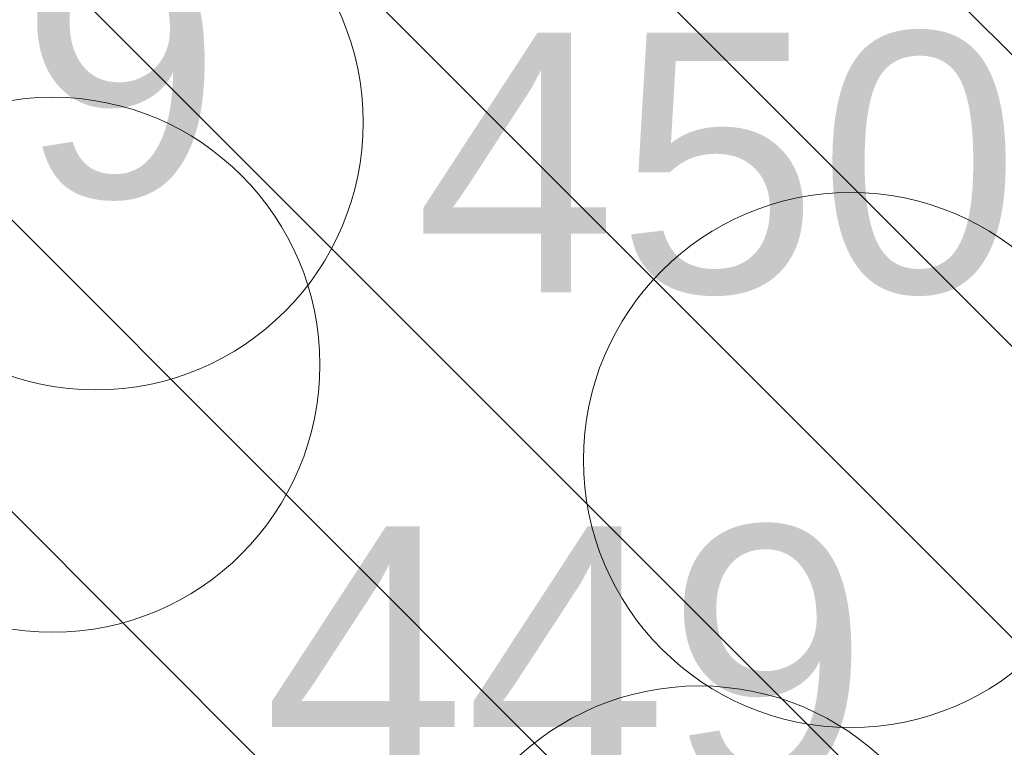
# Model space of a CAD drawing. Header units: metres. Extents: x 179483 to 180084, y 582739 to 582904.
# Tile 170 of 205: x 179890.15 to 179894.7, y 582797.91 to 582801.27. Entities that reach past the tile are written whole.
import ezdxf

# ---------------------------------------------------------------- set-up
doc = ezdxf.new("R2010")
doc.units = ezdxf.units.M
doc.layers.get('0').update_dxf_attribs({"linetype": 'CONTINUOUS', "lineweight": 9})
doc.layers.add('TA - VERDACHT_OBJECT', color=1, linetype='CONTINUOUS', lineweight=18)
doc.layers.add('TA - VRIJGEGEVEN TOT 4M-MV', color=3, linetype='CONTINUOUS', lineweight=18)
doc.styles.get("Standard").update_dxf_attribs({"font": 'arial.ttf'})

# ---------------------------------------------------------------- blocks, each defined once
blk = doc.blocks.new('Object')
at = {"lineweight": 20}
blk.add_circle((0, 0), 1.2358, dxfattribs=at)
at = {"color": 7}
blk.add_attdef('1', (-2.4803, 0.7741), '', height=1.2, dxfattribs=at)

msp = doc.modelspace()

# ---------------------------------------------------------------- hatches: boundary and pattern name
at = {"layer": 'TA - VRIJGEGEVEN TOT 4M-MV'}
h = msp.add_hatch(dxfattribs=at)
h.set_pattern_fill('ANSI31', color=256, scale=0.3, angle=90, style=0)
h.paths.add_polyline_path([(179897.7763, 582794.19), (179897.2549, 582795.2713), (179897.2169, 582797.0968), (179898.586, 582798.0856), (179900.8678, 582798.7702), (179902.1609, 582800.9379), (179889.0402, 582802.3451), (179887.4073, 582802.5561), (179886.085, 582794.849), (179890.612, 582794.0334), (179896.0363, 582794.3189)])

# ---------------------------------------------------------------- block references
at = {"layer": 'TA - VERDACHT_OBJECT', "linetype": 'ByBlock'}
for p, values in [((179890.5, 582800.8), {'1': ' 441'}), ((179890.3, 582799.68), {'1': ' 439'}), ((179893.99, 582799.24), {'1': ' 450'}), ((179893.29, 582796.96), {'1': ' 449'})]:
    msp.add_blockref('Object', p, dxfattribs=at).add_auto_attribs(values)

doc.saveas('drawing.dxf')
